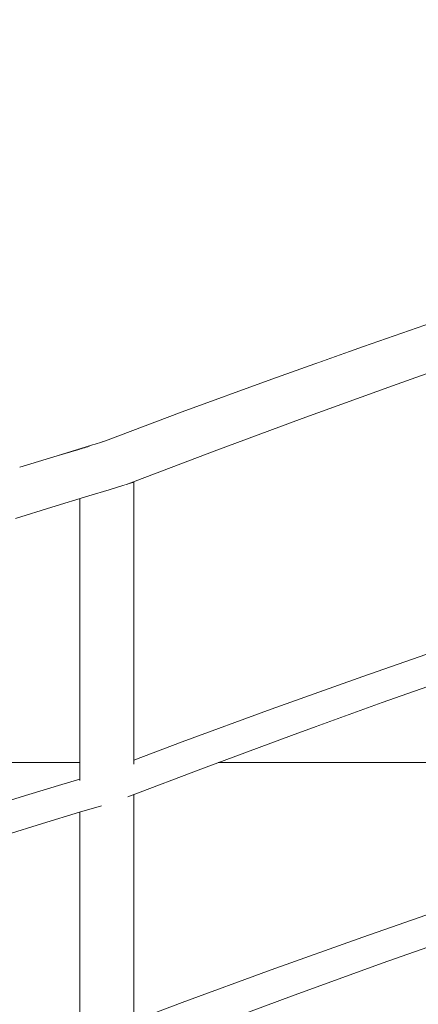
# Model space of a CAD drawing. Header units: millimetres. Extents: x 16408 to 39505, y -6861 to 26364.
# Tile 54 of 85: x 29589 to 29879, y 3660 to 4378. Entities that reach past the tile are written whole.
import ezdxf

# ---------------------------------------------------------------- set-up
doc = ezdxf.new("R2010")
doc.units = ezdxf.units.MM
doc.header["$MEASUREMENT"] = 0
doc.linetypes.add('Wipeout_Contour', pattern=[1000, 0, -1000])
doc.layers.add('0_Nr_pióra__103', color=7, linetype='Continuous', lineweight=5)
doc.layers.add('inw_schody zewnętrzne_Nr_pióra__103', color=7, linetype='Continuous', lineweight=5)
doc.layers.add('inw_schody zewnętrzne', color=7, linetype='Continuous')

msp = doc.modelspace()

# ---------------------------------------------------------------- linework, layer by layer
at = {"layer": '0_Nr_pióra__103', "color": 7, "linetype": 'Continuous', "lineweight": 5}
for p, q in [((29787.16, 3666.24), (29853.05, 3690.08)), ((29707.45, 3661.44), (29772.36, 3685.28)), ((29672.14, 3648.07), (29707.45, 3661.44)), ((29722.96, 3642.4), (29787.16, 3666.24))]:
    msp.add_line(p, q, dxfattribs=at)
at = {"layer": 'inw_schody zewnętrzne_Nr_pióra__103', "color": 7, "linetype": 'Continuous', "lineweight": 5}
msp.add_line((29632.85, 3836.43), (29514.85, 3836.43), dxfattribs=at)

# ---------------------------------------------------------------- wipeouts: each hides what was drawn before it
at = {"color": 254, "linetype": 'Wipeout_Contour', "lineweight": 0, "ltscale": 89472.314491}
msp.add_wipeout([(29563.34, 3803.11), (29575.47, 3803.11), (29601.9, 3811.34)], dxfattribs=at)
at = {"color": 254, "linetype": 'Wipeout_Contour', "lineweight": 0, "ltscale": 90292.842004}
msp.add_wipeout([(29838.98, 3709.12), (29847.51, 3709.12), (29914.79, 3732.96)], dxfattribs=at)
at = {"color": 254, "linetype": 'Wipeout_Contour', "lineweight": 0, "ltscale": 211233.918384}
msp.add_wipeout([(29848.49, 4493.12), (29805.14, 4521.46), (29805.14, 3836.43), (29955.03, 3836.43), (29955.03, 4423.46), (29851.08, 4491.43), (29848.49, 4491.43)], dxfattribs=at).dxf.layer = 'inw_schody zewnętrzne'

# ---------------------------------------------------------------- next in the draw order: linework, layer by layer
at = {"layer": 'inw_schody zewnętrzne_Nr_pióra__103', "color": 7, "linetype": 'Continuous', "lineweight": 5}
msp.add_line((29955.03, 3836.43), (29805.14, 3836.43), dxfattribs=at)

# ---------------------------------------------------------------- next in the draw order: wipeouts: each hides what was drawn before it
at = {"color": 254, "linetype": 'Wipeout_Contour', "lineweight": 0, "ltscale": 151668.266883}
msp.add_wipeout([(29851.08, 4491.43), (30108.49, 4323.12), (30108.49, 4346.43), (30109.02, 4346.43), (29887.26, 4491.43)], dxfattribs=at)
at = {"color": 254, "linetype": 'Wipeout_Contour', "lineweight": 0, "ltscale": 89487.642391}
msp.add_wipeout([(29590.12, 3811.34), (29563.34, 3803.11), (29601.9, 3811.34)], dxfattribs=at)
at = {"color": 254, "linetype": 'Wipeout_Contour', "lineweight": 0, "ltscale": 90354.326654}
msp.add_wipeout([(29838.98, 3709.12), (29914.79, 3732.96), (29907.16, 3732.96)], dxfattribs=at)

# ---------------------------------------------------------------- next in the draw order: linework, layer by layer
at = {"layer": '0_Nr_pióra__103', "color": 7, "linetype": 'Continuous', "lineweight": 5}
msp.add_line((29772.36, 3685.28), (29838.98, 3709.12), dxfattribs=at)

# ---------------------------------------------------------------- next in the draw order: wipeouts: each hides what was drawn before it
at = {"color": 254, "linetype": 'Wipeout_Contour', "lineweight": 0, "ltscale": 520316.575892}
msp.add_wipeout([(29603.49, 4868.38), (29603.49, 4844.72), (29845.58, 4686.43), (29863.49, 4686.43), (29863.49, 4674.72), (30105.58, 4516.43), (30123.49, 4516.43), (30123.49, 4504.72), (30365.58, 4346.43), (30383.49, 4346.43), (30383.49, 4334.72), (30625.58, 4176.43), (30643.49, 4176.43), (30643.49, 4164.72), (30885.58, 4006.43), (30903.49, 4006.43), (30903.49, 4018.38)], dxfattribs=at)
at = {"color": 254, "linetype": 'Wipeout_Contour', "lineweight": 0, "ltscale": 89487.28895}
msp.add_wipeout([(29605.78, 3791.93), (29575.47, 3803.11), (29579.29, 3783.7)], dxfattribs=at)
at = {"color": 254, "linetype": 'Wipeout_Contour', "lineweight": 0, "ltscale": 90373.505837}
msp.add_wipeout([(29847.51, 3709.12), (29920.45, 3713.92), (29914.79, 3732.96)], dxfattribs=at)

# ---------------------------------------------------------------- next in the draw order: linework, layer by layer
at = {"layer": '0_Nr_pióra__103', "color": 7, "linetype": 'Continuous', "lineweight": 5}
for p, q in [((29838.98, 3709.12), (29907.16, 3732.96)), ((29853.05, 3690.08), (29920.45, 3713.92))]:
    msp.add_line(p, q, dxfattribs=at)

# ---------------------------------------------------------------- next in the draw order: wipeouts: each hides what was drawn before it
at = {"color": 254, "linetype": 'Wipeout_Contour', "lineweight": 0, "ltscale": 89575.69065}
msp.add_wipeout([(29562.21, 4043.41), (29580.41, 4043.41), (29606.79, 4051.63)], dxfattribs=at)
at = {"color": 254, "linetype": 'Wipeout_Contour', "lineweight": 0, "ltscale": 89817.545698}
msp.add_wipeout([(29664.57, 4040.32), (29664.58, 4038.28), (29666.76, 4038.94)], dxfattribs=at)
at = {"color": 254, "linetype": 'Wipeout_Contour', "lineweight": 0, "ltscale": 89512.512747}
msp.add_wipeout([(29601.9, 3811.34), (29575.47, 3803.11), (29605.78, 3791.93)], dxfattribs=at)

# ---------------------------------------------------------------- next in the draw order: wipeouts: each hides what was drawn before it
at = {"color": 254, "linetype": 'Wipeout_Contour', "lineweight": 0, "ltscale": 89585.366407}
msp.add_wipeout([(29589.11, 4051.63), (29562.21, 4043.41), (29606.79, 4051.63)], dxfattribs=at)
at = {"color": 254, "linetype": 'Wipeout_Contour', "lineweight": 0, "ltscale": 119739.675343}
msp.add_wipeout([(29668.19, 4039.46), (29667.27, 4039.46), (29667.84, 3828.49), (29668.91, 4039.74)], dxfattribs=at)
at = {"color": 254, "linetype": 'Wipeout_Contour', "lineweight": 0, "ltscale": 89554.886762}
msp.add_wipeout([(29590.12, 3811.34), (29601.9, 3811.34), (29628.76, 3819.57)], dxfattribs=at)

# ---------------------------------------------------------------- next in the draw order: wipeouts: each hides what was drawn before it
at = {"color": 254, "linetype": 'Wipeout_Contour', "lineweight": 0, "ltscale": 89597.576375}
msp.add_wipeout([(29612.61, 4022.51), (29580.41, 4043.41), (29586.14, 4014.29)], dxfattribs=at)
at = {"color": 254, "linetype": 'Wipeout_Contour', "lineweight": 0, "ltscale": 119721.811252}
msp.add_wipeout([(29667.86, 3832.39), (29672.14, 3835.33), (29672.14, 4040.97), (29668.91, 4039.74)], dxfattribs=at)
at = {"color": 254, "linetype": 'Wipeout_Contour', "lineweight": 0, "ltscale": 89570.9717}
msp.add_wipeout([(29590.12, 3811.34), (29628.76, 3819.57), (29617.33, 3819.57)], dxfattribs=at)

# ---------------------------------------------------------------- next in the draw order: linework, layer by layer
at = {"layer": '0_Nr_pióra__103', "color": 7, "linetype": 'Continuous', "lineweight": 5}
msp.add_line((29563.34, 3803.11), (29590.12, 3811.34), dxfattribs=at)

# ---------------------------------------------------------------- next in the draw order: wipeouts: each hides what was drawn before it
at = {"color": 254, "linetype": 'Wipeout_Contour', "lineweight": 0, "ltscale": 89622.496621}
msp.add_wipeout([(29606.79, 4051.63), (29580.41, 4043.41), (29612.61, 4022.51)], dxfattribs=at)
at = {"color": 254, "linetype": 'Wipeout_Contour', "lineweight": 0, "ltscale": 119719.458097}
msp.add_wipeout([(29667.86, 3832.39), (29717.69, 3851.44), (29672.14, 3836.61), (29672.14, 3835.33)], dxfattribs=at)
at = {"color": 254, "linetype": 'Wipeout_Contour', "lineweight": 0, "ltscale": 89569.620456}
msp.add_wipeout([(29601.9, 3811.34), (29605.78, 3791.93), (29632.7, 3800.15)], dxfattribs=at)

# ---------------------------------------------------------------- next in the draw order: linework, layer by layer
at = {"layer": '0_Nr_pióra__103', "color": 7, "linetype": 'Continuous', "lineweight": 5}
msp.add_line((29579.29, 3783.7), (29605.78, 3791.93), dxfattribs=at)

# ---------------------------------------------------------------- next in the draw order: wipeouts: each hides what was drawn before it
at = {"color": 254, "linetype": 'Wipeout_Contour', "lineweight": 0, "ltscale": 89658.379263}
msp.add_wipeout([(29589.11, 4051.63), (29606.79, 4051.63), (29633.59, 4059.86)], dxfattribs=at)
at = {"color": 254, "linetype": 'Wipeout_Contour', "lineweight": 0, "ltscale": 119761.014348}
msp.add_wipeout([(29672.14, 3838.07), (29672.14, 3836.61), (29717.69, 3851.44), (29707.45, 3851.44)], dxfattribs=at)
at = {"color": 254, "linetype": 'Wipeout_Contour', "lineweight": 0, "ltscale": 89795.088735}
msp.add_wipeout([(29667.84, 3828.49), (29667.88, 3811.38), (29722.96, 3832.4)], dxfattribs=at)
at = {"color": 254, "linetype": 'Wipeout_Contour', "lineweight": 0, "ltscale": 89595.208266}
msp.add_wipeout([(29601.9, 3811.34), (29632.7, 3800.15), (29628.76, 3819.57)], dxfattribs=at)

# ---------------------------------------------------------------- next in the draw order: linework, layer by layer
at = {"layer": '0_Nr_pióra__103', "color": 7, "linetype": 'Continuous', "lineweight": 5}
msp.add_line((29672.14, 3645.33), (29672.14, 3813.01), dxfattribs=at)

# ---------------------------------------------------------------- next in the draw order: wipeouts: each hides what was drawn before it
at = {"color": 254, "linetype": 'Wipeout_Contour', "lineweight": 0, "ltscale": 89668.982773}
msp.add_wipeout([(29589.11, 4051.63), (29633.59, 4059.86), (29616.44, 4059.86)], dxfattribs=at)
at = {"color": 254, "linetype": 'Wipeout_Contour', "lineweight": 0, "ltscale": 119763.451056}
msp.add_wipeout([(29667.86, 3832.39), (29667.84, 3828.49), (29722.96, 3832.4), (29717.69, 3851.44)], dxfattribs=at)
at = {"color": 254, "linetype": 'Wipeout_Contour', "lineweight": 0, "ltscale": 119515.667889}
msp.add_wipeout([(29639.04, 3824.17), (29617.33, 3819.57), (29628.76, 3819.57), (29648.69, 3825.57)], dxfattribs=at)

# ---------------------------------------------------------------- next in the draw order: linework, layer by layer
at = {"layer": '0_Nr_pióra__103', "color": 7, "linetype": 'Continuous', "lineweight": 5}
msp.add_line((29672.14, 3835.33), (29672.14, 4040.97), dxfattribs=at)

# ---------------------------------------------------------------- next in the draw order: wipeouts: each hides what was drawn before it
at = {"color": 254, "linetype": 'Wipeout_Contour', "lineweight": 0, "ltscale": 89679.908145}
msp.add_wipeout([(29606.79, 4051.63), (29612.61, 4022.51), (29639.5, 4030.74)], dxfattribs=at)
at = {"color": 254, "linetype": 'Wipeout_Contour', "lineweight": 0, "ltscale": 89955.424048}
msp.add_wipeout([(29707.45, 3851.44), (29717.69, 3851.44), (29781.76, 3875.28)], dxfattribs=at)
at = {"color": 254, "linetype": 'Wipeout_Contour', "lineweight": 0, "ltscale": 119504.075374}
msp.add_wipeout([(29617.33, 3819.57), (29639.04, 3824.17), (29632.85, 3823.27), (29632.85, 3824.19)], dxfattribs=at)

# ---------------------------------------------------------------- next in the draw order: linework, layer by layer
at = {"layer": '0_Nr_pióra__103', "color": 7, "linetype": 'Continuous', "lineweight": 5}
for p, q in [((29586.14, 4014.29), (29612.61, 4022.51)), ((29590.12, 3811.34), (29617.33, 3819.57))]:
    msp.add_line(p, q, dxfattribs=at)

# ---------------------------------------------------------------- next in the draw order: wipeouts: each hides what was drawn before it
at = {"color": 254, "linetype": 'Wipeout_Contour', "lineweight": 0, "ltscale": 89705.159997}
msp.add_wipeout([(29606.79, 4051.63), (29639.5, 4030.74), (29633.59, 4059.86)], dxfattribs=at)
at = {"color": 254, "linetype": 'Wipeout_Contour', "lineweight": 0, "ltscale": 90012.103642}
msp.add_wipeout([(29707.45, 3851.44), (29781.76, 3875.28), (29772.36, 3875.28)], dxfattribs=at)
at = {"color": 254, "linetype": 'Wipeout_Contour', "lineweight": 0, "ltscale": 119533.780408}
msp.add_wipeout([(29628.76, 3819.57), (29632.7, 3800.15), (29648.69, 3804.96), (29648.72, 3812.43)], dxfattribs=at)

# ---------------------------------------------------------------- next in the draw order: linework, layer by layer
at = {"layer": '0_Nr_pióra__103', "color": 7, "linetype": 'Continuous', "lineweight": 5}
for p, q in [((29672.14, 3838.07), (29707.45, 3851.44)), ((29632.7, 3800.15), (29648.69, 3804.96)), ((29605.78, 3791.93), (29632.7, 3800.15)), ((29632.85, 3633.27), (29632.85, 3800.2))]:
    msp.add_line(p, q, dxfattribs=at)

# ---------------------------------------------------------------- next in the draw order: wipeouts: each hides what was drawn before it
at = {"color": 254, "linetype": 'Wipeout_Contour', "lineweight": 0, "ltscale": 119647.719767}
msp.add_wipeout([(29616.44, 4059.86), (29633.59, 4059.86), (29654.19, 4066.07), (29635, 4063.3)], dxfattribs=at)
at = {"color": 254, "linetype": 'Wipeout_Contour', "lineweight": 0, "ltscale": 89971.438182}
msp.add_wipeout([(29717.69, 3851.44), (29722.96, 3832.4), (29787.16, 3856.24)], dxfattribs=at)
at = {"color": 254, "linetype": 'Wipeout_Contour', "lineweight": 0, "ltscale": 89660.756685}
msp.add_wipeout([(29628.76, 3819.57), (29648.72, 3812.43), (29648.69, 3825.57)], dxfattribs=at)

# ---------------------------------------------------------------- next in the draw order: linework, layer by layer
at = {"layer": '0_Nr_pióra__103', "color": 7, "linetype": 'Continuous', "lineweight": 5}
for p, q in [((29667.88, 3811.38), (29722.96, 3832.4)), ((29617.33, 3819.57), (29632.85, 3824.19))]:
    msp.add_line(p, q, dxfattribs=at)
at = {"layer": 'inw_schody zewnętrzne_Nr_pióra__103', "color": 7, "linetype": 'Continuous', "lineweight": 5}
msp.add_line((29805.14, 3836.43), (29733.8, 3836.43), dxfattribs=at)

# ---------------------------------------------------------------- next in the draw order: wipeouts: each hides what was drawn before it
at = {"color": 254, "linetype": 'Wipeout_Contour', "lineweight": 0, "ltscale": 149543.297906}
msp.add_wipeout([(29640.37, 4066.97), (29616.44, 4059.86), (29635, 4063.3), (29632.85, 4062.98), (29632.85, 4063.09)], dxfattribs=at)
at = {"color": 254, "linetype": 'Wipeout_Contour', "lineweight": 0, "ltscale": 90034.341432}
msp.add_wipeout([(29717.69, 3851.44), (29787.16, 3856.24), (29781.76, 3875.28)], dxfattribs=at)
at = {"color": 254, "linetype": 'Wipeout_Contour', "lineweight": 0, "ltscale": 89682.0601}
msp.add_wipeout([(29648.76, 3825.58), (29648.69, 3825.57), (29648.72, 3812.43)], dxfattribs=at)

# ---------------------------------------------------------------- next in the draw order: linework, layer by layer
at = {"layer": '0_Nr_pióra__103', "color": 7, "linetype": 'Continuous', "lineweight": 5}
msp.add_line((29589.11, 4051.63), (29616.44, 4059.86), dxfattribs=at)

# ---------------------------------------------------------------- next in the draw order: wipeouts: each hides what was drawn before it
at = {"color": 254, "linetype": 'Wipeout_Contour', "lineweight": 0, "ltscale": 89771.389322}
msp.add_wipeout([(29644.13, 4068.08), (29641.14, 4067.2), (29652.49, 4068.08)], dxfattribs=at)
at = {"color": 254, "linetype": 'Wipeout_Contour', "lineweight": 0, "ltscale": 119678.921977}
msp.add_wipeout([(29633.59, 4059.86), (29639.5, 4030.74), (29654.17, 4035.15), (29654.22, 4046.85)], dxfattribs=at)
at = {"color": 254, "linetype": 'Wipeout_Contour', "lineweight": 0, "ltscale": 90157.7545}
msp.add_wipeout([(29772.36, 3875.28), (29781.76, 3875.28), (29847.51, 3899.12)], dxfattribs=at)

# ---------------------------------------------------------------- next in the draw order: linework, layer by layer
at = {"layer": '0_Nr_pióra__103', "color": 7, "linetype": 'Continuous', "lineweight": 5}
for p, q in [((29639.5, 4030.74), (29654.17, 4035.15)), ((29654.17, 4035.15), (29668.91, 4039.74)), ((29612.61, 4022.51), (29639.5, 4030.74)), ((29632.85, 3823.27), (29632.85, 4028.7))]:
    msp.add_line(p, q, dxfattribs=at)

# ---------------------------------------------------------------- next in the draw order: wipeouts: each hides what was drawn before it
at = {"color": 254, "linetype": 'Wipeout_Contour', "lineweight": 0, "ltscale": 89770.655269}
msp.add_wipeout([(29654.19, 4066.07), (29633.59, 4059.86), (29654.22, 4046.85)], dxfattribs=at)
at = {"color": 254, "linetype": 'Wipeout_Contour', "lineweight": 0, "ltscale": 90216.957689}
msp.add_wipeout([(29772.36, 3875.28), (29847.51, 3899.12), (29838.98, 3899.12)], dxfattribs=at)

# ---------------------------------------------------------------- next in the draw order: linework, layer by layer
at = {"layer": '0_Nr_pióra__103', "color": 7, "linetype": 'Continuous', "lineweight": 5}
msp.add_line((29707.45, 3851.44), (29772.36, 3875.28), dxfattribs=at)

# ---------------------------------------------------------------- next in the draw order: wipeouts: each hides what was drawn before it
at = {"color": 254, "linetype": 'Wipeout_Contour', "lineweight": 0, "ltscale": 119710.313893}
msp.add_wipeout([(29642.53, 4068.08), (29652.49, 4068.08), (29658.77, 4072.19), (29644.48, 4069.43)], dxfattribs=at)
at = {"color": 254, "linetype": 'Wipeout_Contour', "lineweight": 0, "ltscale": 90173.171638}
msp.add_wipeout([(29781.76, 3875.28), (29787.16, 3856.24), (29853.05, 3880.08)], dxfattribs=at)

# ---------------------------------------------------------------- next in the draw order: linework, layer by layer
at = {"layer": '0_Nr_pióra__103', "color": 7, "linetype": 'Continuous', "lineweight": 5}
msp.add_line((29722.96, 3832.4), (29787.16, 3856.24), dxfattribs=at)

# ---------------------------------------------------------------- next in the draw order: wipeouts: each hides what was drawn before it
at = {"color": 254, "linetype": 'Wipeout_Contour', "lineweight": 0, "ltscale": 119855.583019}
msp.add_wipeout([(29707.52, 4091.92), (29651.53, 4070.79), (29656.32, 4071.72), (29722.89, 4091.92)], dxfattribs=at)
at = {"color": 254, "linetype": 'Wipeout_Contour', "lineweight": 0, "ltscale": 90237.623575}
msp.add_wipeout([(29781.76, 3875.28), (29853.05, 3880.08), (29847.51, 3899.12)], dxfattribs=at)

# ---------------------------------------------------------------- next in the draw order: linework, layer by layer
at = {"layer": '0_Nr_pióra__103', "color": 7, "linetype": 'Continuous', "lineweight": 5}
msp.add_line((29616.44, 4059.86), (29651.53, 4070.79), dxfattribs=at)

# ---------------------------------------------------------------- next in the draw order: wipeouts: each hides what was drawn before it
at = {"color": 254, "linetype": 'Wipeout_Contour', "lineweight": 0, "ltscale": 90061.281635}
msp.add_wipeout([(29707.52, 4091.92), (29722.89, 4091.92), (29786.81, 4115.76)], dxfattribs=at)
at = {"color": 254, "linetype": 'Wipeout_Contour', "lineweight": 0, "ltscale": 90365.004196}
msp.add_wipeout([(29838.98, 3899.12), (29847.51, 3899.12), (29914.79, 3922.96)], dxfattribs=at)

# ---------------------------------------------------------------- next in the draw order: wipeouts: each hides what was drawn before it
at = {"color": 254, "linetype": 'Wipeout_Contour', "lineweight": 0, "ltscale": 90113.414664}
msp.add_wipeout([(29707.52, 4091.92), (29786.81, 4115.76), (29772.72, 4115.76)], dxfattribs=at)
at = {"color": 254, "linetype": 'Wipeout_Contour', "lineweight": 0, "ltscale": 90426.596347}
msp.add_wipeout([(29838.98, 3899.12), (29914.79, 3922.96), (29907.16, 3922.96)], dxfattribs=at)

# ---------------------------------------------------------------- next in the draw order: linework, layer by layer
at = {"layer": '0_Nr_pióra__103', "color": 7, "linetype": 'Continuous', "lineweight": 5}
for p, q in [((29651.53, 4070.79), (29707.52, 4091.92)), ((29772.36, 3875.28), (29838.98, 3899.12))]:
    msp.add_line(p, q, dxfattribs=at)

# ---------------------------------------------------------------- next in the draw order: wipeouts: each hides what was drawn before it
at = {"color": 254, "linetype": 'Wipeout_Contour', "lineweight": 0, "ltscale": 90084.781981}
msp.add_wipeout([(29722.89, 4091.92), (29730.78, 4063.37), (29794.92, 4087.2)], dxfattribs=at)
at = {"color": 254, "linetype": 'Wipeout_Contour', "lineweight": 0, "ltscale": 90379.777162}
msp.add_wipeout([(29847.51, 3899.12), (29853.05, 3880.08), (29920.45, 3903.92)], dxfattribs=at)

# ---------------------------------------------------------------- next in the draw order: linework, layer by layer
at = {"layer": '0_Nr_pióra__103', "color": 7, "linetype": 'Continuous', "lineweight": 5}
for p, q in [((29668.19, 4039.46), (29730.78, 4063.37)), ((29787.16, 3856.24), (29853.05, 3880.08))]:
    msp.add_line(p, q, dxfattribs=at)

# ---------------------------------------------------------------- next in the draw order: wipeouts: each hides what was drawn before it
at = {"color": 254, "linetype": 'Wipeout_Contour', "lineweight": 0, "ltscale": 90146.560733}
msp.add_wipeout([(29722.89, 4091.92), (29794.92, 4087.2), (29786.81, 4115.76)], dxfattribs=at)
at = {"color": 254, "linetype": 'Wipeout_Contour', "lineweight": 0, "ltscale": 90445.635281}
msp.add_wipeout([(29847.51, 3899.12), (29920.45, 3903.92), (29914.79, 3922.96)], dxfattribs=at)

# ---------------------------------------------------------------- next in the draw order: linework, layer by layer
at = {"layer": '0_Nr_pióra__103', "color": 7, "linetype": 'Continuous', "lineweight": 5}
for p, q in [((29838.98, 3899.12), (29907.16, 3922.96)), ((29853.05, 3880.08), (29920.45, 3903.92))]:
    msp.add_line(p, q, dxfattribs=at)

# ---------------------------------------------------------------- next in the draw order: wipeouts: each hides what was drawn before it
at = {"color": 254, "linetype": 'Wipeout_Contour', "lineweight": 0, "ltscale": 90263.968214}
msp.add_wipeout([(29772.72, 4115.76), (29786.81, 4115.76), (29852.41, 4139.6)], dxfattribs=at)

# ---------------------------------------------------------------- next in the draw order: wipeouts: each hides what was drawn before it
at = {"color": 254, "linetype": 'Wipeout_Contour', "lineweight": 0, "ltscale": 90319.033211}
msp.add_wipeout([(29772.72, 4115.76), (29852.41, 4139.6), (29839.62, 4139.6)], dxfattribs=at)

# ---------------------------------------------------------------- next in the draw order: linework, layer by layer
at = {"layer": '0_Nr_pióra__103', "color": 7, "linetype": 'Continuous', "lineweight": 5}
msp.add_line((29707.52, 4091.92), (29772.72, 4115.76), dxfattribs=at)

# ---------------------------------------------------------------- next in the draw order: wipeouts: each hides what was drawn before it
at = {"color": 254, "linetype": 'Wipeout_Contour', "lineweight": 0, "ltscale": 90286.577036}
msp.add_wipeout([(29786.81, 4115.76), (29794.92, 4087.2), (29860.72, 4111.04)], dxfattribs=at)

# ---------------------------------------------------------------- next in the draw order: linework, layer by layer
at = {"layer": '0_Nr_pióra__103', "color": 7, "linetype": 'Continuous', "lineweight": 5}
msp.add_line((29730.78, 4063.37), (29794.92, 4087.2), dxfattribs=at)

# ---------------------------------------------------------------- next in the draw order: wipeouts: each hides what was drawn before it
at = {"color": 254, "linetype": 'Wipeout_Contour', "lineweight": 0, "ltscale": 90349.822408}
msp.add_wipeout([(29786.81, 4115.76), (29860.72, 4111.04), (29852.41, 4139.6)], dxfattribs=at)

# ---------------------------------------------------------------- next in the draw order: wipeouts: each hides what was drawn before it
at = {"color": 254, "linetype": 'Wipeout_Contour', "lineweight": 0, "ltscale": 90471.543097}
msp.add_wipeout([(29839.62, 4139.6), (29852.41, 4139.6), (29919.53, 4163.44)], dxfattribs=at)

# ---------------------------------------------------------------- next in the draw order: wipeouts: each hides what was drawn before it
at = {"color": 254, "linetype": 'Wipeout_Contour', "lineweight": 0, "ltscale": 90529.415631}
msp.add_wipeout([(29839.62, 4139.6), (29919.53, 4163.44), (29908.08, 4163.44)], dxfattribs=at)

# ---------------------------------------------------------------- next in the draw order: linework, layer by layer
at = {"layer": '0_Nr_pióra__103', "color": 7, "linetype": 'Continuous', "lineweight": 5}
msp.add_line((29772.72, 4115.76), (29839.62, 4139.6), dxfattribs=at)

# ---------------------------------------------------------------- next in the draw order: wipeouts: each hides what was drawn before it
at = {"color": 254, "linetype": 'Wipeout_Contour', "lineweight": 0, "ltscale": 90493.189483}
msp.add_wipeout([(29852.41, 4139.6), (29860.72, 4111.04), (29928.03, 4134.88)], dxfattribs=at)

# ---------------------------------------------------------------- next in the draw order: linework, layer by layer
at = {"layer": '0_Nr_pióra__103', "color": 7, "linetype": 'Continuous', "lineweight": 5}
msp.add_line((29794.92, 4087.2), (29860.72, 4111.04), dxfattribs=at)

# ---------------------------------------------------------------- next in the draw order: wipeouts: each hides what was drawn before it
at = {"color": 254, "linetype": 'Wipeout_Contour', "lineweight": 0, "ltscale": 90557.76574}
msp.add_wipeout([(29852.41, 4139.6), (29928.03, 4134.88), (29919.53, 4163.44)], dxfattribs=at)

# ---------------------------------------------------------------- next in the draw order: linework, layer by layer
at = {"layer": '0_Nr_pióra__103', "color": 7, "linetype": 'Continuous', "lineweight": 5}
for p, q in [((29839.62, 4139.6), (29908.08, 4163.44)), ((29860.72, 4111.04), (29928.03, 4134.88))]:
    msp.add_line(p, q, dxfattribs=at)

doc.saveas('drawing.dxf')
